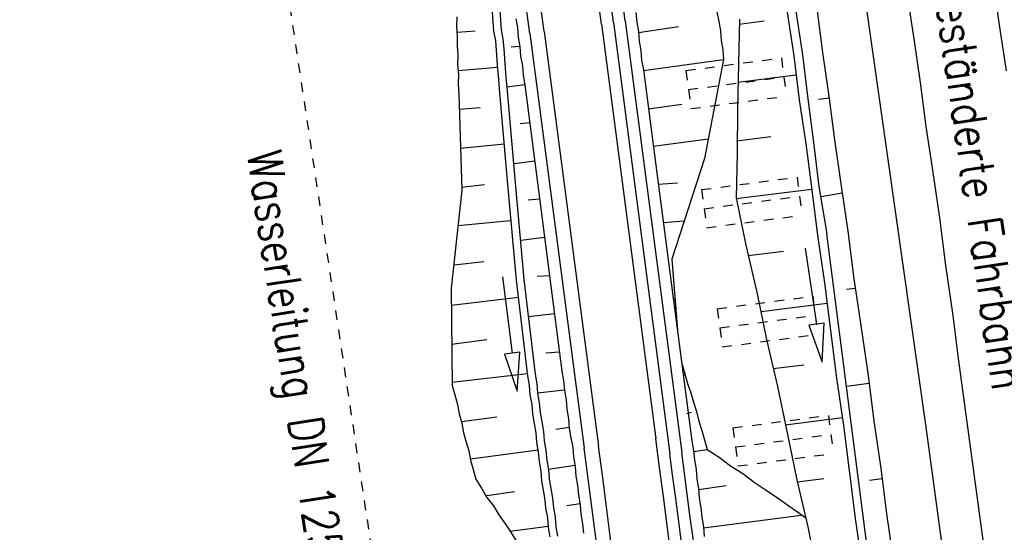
# Model space of a CAD drawing. Extents: x 447693 to 448165, y 439527 to 440695.
# Tile 60 of 88: x 447817 to 447868, y 440206 to 440232. Entities that reach past the tile are written whole.
import ezdxf

# ---------------------------------------------------------------- set-up
doc = ezdxf.new("R2010")
doc.units = 0
doc.header["$LTSCALE"] = 2
doc.header["$MEASUREMENT"] = 0
for name, pattern in [('ACAD_ISO05W100', [0.5, 0.25, -0.25]), ('AUSGEZOGEN', [0]), ('PUNKTX2', [0.5, 0.25, -0.25])]:
    doc.linetypes.add(name, pattern=pattern)
for name, color, linetype in [('DB-Gleisachse', 7, 'CONTINUOUS'), ('DB-GRABEN', 15, 'AUSGEZOGEN'), ('DB-HZV-Stützscheiben', 15, 'CONTINUOUS'), ('DB-Ingenieurbauwerke', 15, 'CONTINUOUS'), ('DB-Umverlegung_Wasserleitung', 15, 'CONTINUOUS'), ('DB-Wegboeschungen', 15, 'CONTINUOUS'), ('DB-Wege', 15, 'CONTINUOUS'), ('FBRTOP', 250, 'AUSGEZOGEN')]:
    doc.layers.add(name, color=color, linetype=linetype)
doc.styles.add('ROMANS', font='romans.shx', dxfattribs={"width": 0.8})

msp = doc.modelspace()

# ---------------------------------------------------------------- linework, layer by layer
at = {"layer": 'DB-Gleisachse', "linetype": 'Continuous'}
for p, q in [((447867.471, 440234.299), (447867.809, 440232.023)), ((447863.013, 440233.685), (447863.351, 440231.41)), ((447867.809, 440232.023), (447868.147, 440229.747)), ((447863.351, 440231.41), (447863.689, 440229.134)), ((447863.689, 440229.134), (447863.977, 440226.852)), ((447863.977, 440226.852), (447864.315, 440224.577)), ((447864.315, 440224.577), (447864.678, 440222.102)), ((447864.678, 440222.102), (447864.991, 440219.622)), ((447864.991, 440219.622), (447865.354, 440217.148)), ((447865.354, 440217.148), (447865.667, 440214.668)), ((447865.667, 440214.668), (447872.418, 440164.846))]:
    msp.add_line(p, q, dxfattribs=at)
at = {"layer": 'DB-GRABEN', "linetype": 'Continuous'}
for p, q in [((447858.313, 440232.991), (447858.601, 440230.709)), ((447854.301, 440232.434), (447854.242, 440230.108)), ((447856.775, 440232.797), (447857.113, 440230.521)), ((447857.222, 440232.853), (447857.56, 440230.577)), ((447854.283, 440232.179), (447855.573, 440232.342)), ((447857.113, 440230.521), (447857.401, 440228.239)), ((447857.56, 440230.577), (447857.848, 440228.295)), ((447858.601, 440230.709), (447858.939, 440228.433)), ((447854.242, 440230.108), (447854.183, 440227.782)), ((447857.238, 440229.529), (447854.213, 440229.147)), ((447858.952, 440228.334), (447858.406, 440228.265)), ((447858.939, 440228.433), (447859.227, 440226.151)), ((447857.401, 440228.239), (447857.739, 440225.963)), ((447857.848, 440228.295), (447858.136, 440226.014)), ((447854.183, 440227.782), (447854.174, 440225.463)), ((447854.142, 440226.114), (447855.928, 440226.339)), ((447857.739, 440225.963), (447858.027, 440223.682)), ((447858.136, 440226.014), (447858.424, 440223.732)), ((447859.227, 440226.151), (447859.565, 440223.876)), ((447854.174, 440225.463), (447854.115, 440223.137)), ((447858.424, 440223.732), (447858.837, 440221.264)), ((447859.565, 440223.876), (447859.928, 440221.402)), ((447858.04, 440223.582), (447854.121, 440223.087)), ((447858.027, 440223.682), (447858.341, 440221.201)), ((447859.628, 440223.38), (447858.543, 440223.192)), ((447854.115, 440223.137), (447854.626, 440220.682)), ((447858.341, 440221.201), (447858.704, 440218.727)), ((447861.393, 440201.428), (447858.837, 440221.264)), ((447859.928, 440221.402), (447860.241, 440218.921)), ((447854.626, 440220.682), (447855.188, 440218.233)), ((447854.745, 440220.142), (447856.58, 440220.374)), ((447857.711, 440220.527), (447858.291, 440216.569)), ((447858.704, 440218.727), (447859.017, 440216.247)), ((447860.241, 440218.921), (447860.598, 440216.497)), ((447855.188, 440218.233), (447855.7, 440215.778)), ((447860.304, 440218.425), (447859.858, 440218.369)), ((447858.841, 440217.636), (447855.419, 440217.204)), ((447858.291, 440216.569), (447857.896, 440216.511)), ((447858.687, 440216.627), (447858.291, 440216.569)), ((447858.582, 440214.591), (447858.687, 440216.627)), ((447857.896, 440216.511), (447858.582, 440214.591)), ((447859.017, 440216.247), (447859.33, 440213.767)), ((447860.598, 440216.497), (447860.961, 440214.023)), ((447855.7, 440215.778), (447856.261, 440213.329)), ((447856.043, 440214.259), (447857.63, 440214.459)), ((447860.961, 440214.023), (447861.274, 440211.543)), ((447859.33, 440213.767), (447859.693, 440211.293)), ((447856.261, 440213.329), (447856.766, 440210.923)), ((447861.03, 440213.477), (447859.859, 440213.329)), ((447859.643, 440211.689), (447856.667, 440211.314)), ((447861.274, 440211.543), (447861.637, 440209.069)), ((447859.693, 440211.293), (447860.006, 440208.812)), ((447856.766, 440210.923), (447857.278, 440208.468)), ((447861.637, 440209.069), (447861.95, 440206.588)), ((447857.278, 440208.468), (447857.839, 440206.019)), ((447857.29, 440208.369), (447858.679, 440208.544)), ((447860.006, 440208.812), (447860.32, 440206.332)), ((447861.706, 440208.523), (447861.041, 440208.439)), ((447860.32, 440206.332), (447860.682, 440203.858)), ((447861.95, 440206.588), (447862.313, 440204.114)), ((447857.839, 440206.019), (447858.351, 440203.564))]:
    msp.add_line(p, q, dxfattribs=at)
at = {"layer": 'DB-HZV-Stützscheiben', "linetype": 'PUNKTX2'}
for p, q in [((447851.51, 440229.765), (447856.467, 440230.416)), ((447856.467, 440230.416), (447856.728, 440228.433)), ((447851.51, 440229.765), (447851.771, 440227.782)), ((447851.771, 440227.782), (447856.728, 440228.433)), ((447852.324, 440223.568), (447857.282, 440224.219)), ((447857.282, 440224.219), (447857.542, 440222.236)), ((447852.324, 440223.568), (447852.585, 440221.585)), ((447852.585, 440221.585), (447857.542, 440222.236)), ((447853.139, 440217.371), (447858.096, 440218.023)), ((447858.096, 440218.023), (447858.357, 440216.04)), ((447853.139, 440217.371), (447853.399, 440215.388)), ((447853.399, 440215.388), (447858.357, 440216.04)), ((447853.953, 440211.174), (447858.911, 440211.826)), ((447858.911, 440211.826), (447859.171, 440209.843)), ((447853.953, 440211.174), (447854.214, 440209.191)), ((447854.214, 440209.191), (447859.171, 440209.843))]:
    msp.add_line(p, q, dxfattribs=at)
at = {"layer": 'DB-HZV-Stützscheiben', "linetype": 'ACAD_ISO05W100'}
for p, q in [((447851.64, 440228.773), (447856.598, 440229.425)), ((447852.455, 440222.576), (447857.412, 440223.228)), ((447853.269, 440216.38), (447858.226, 440217.031)), ((447854.084, 440210.183), (447859.041, 440210.834))]:
    msp.add_line(p, q, dxfattribs=at)
at = {"layer": 'DB-Ingenieurbauwerke', "linetype": 'Continuous'}
for p, q in [((447859.825, 440240.575), (447863.974, 440211.207)), ((447863.974, 440211.207), (447868.494, 440177.905))]:
    msp.add_line(p, q, dxfattribs=at)
at = {"layer": 'DB-Umverlegung_Wasserleitung', "linetype": 'PUNKTX2'}
msp.add_line((447823.634, 440281.558), (447842.481, 440156.233), dxfattribs=at)
at = {"layer": 'DB-Wegboeschungen', "linetype": 'Continuous'}
for p, q in [((447839.601, 440232.556), (447839.59, 440232.053)), ((447841.437, 440232.801), (447841.476, 440232.302)), ((447841.832, 440232.882), (447841.871, 440232.383)), ((447842.669, 440232.446), (447842.754, 440232.001)), ((447848.911, 440232.787), (447848.95, 440232.288)), ((447853.122, 440232.817), (447853.211, 440232.322)), ((447839.59, 440232.053), (447839.629, 440231.555)), ((447841.476, 440232.302), (447841.516, 440231.804)), ((447841.871, 440232.383), (447841.91, 440231.885)), ((447842.754, 440232.001), (447842.793, 440231.503)), ((447848.95, 440232.288), (447849.04, 440231.794)), ((447849.043, 440231.744), (447851.125, 440232.058)), ((447853.211, 440232.322), (447853.3, 440231.828)), ((447839.614, 440231.754), (447840.561, 440231.829)), ((447839.629, 440231.555), (447839.619, 440231.053)), ((447841.516, 440231.804), (447841.605, 440231.309)), ((447841.91, 440231.885), (447842, 440231.39)), ((447842.793, 440231.503), (447842.882, 440231.008)), ((447849.04, 440231.794), (447849.079, 440231.295)), ((447853.3, 440231.828), (447853.339, 440231.329)), ((447839.619, 440231.053), (447839.658, 440230.554)), ((447841.605, 440231.309), (447841.644, 440230.811)), ((447842, 440231.39), (447842.039, 440230.892)), ((447842.039, 440230.892), (447842.078, 440230.393)), ((447842.882, 440231.008), (447842.434, 440230.973)), ((447842.882, 440231.008), (447842.921, 440230.51)), ((447849.079, 440231.295), (447849.168, 440230.801)), ((447853.339, 440231.329), (447853.428, 440230.835)), ((447839.658, 440230.554), (447839.647, 440230.052)), ((447841.644, 440230.811), (447841.683, 440230.312)), ((447842.078, 440230.393), (447842.117, 440229.895)), ((447842.921, 440230.51), (447843.01, 440230.015)), ((447849.168, 440230.801), (447849.207, 440230.302)), ((447853.428, 440230.835), (447853.467, 440230.336)), ((447839.647, 440230.052), (447839.686, 440229.553)), ((447841.714, 440229.913), (447839.671, 440229.753)), ((447841.683, 440230.312), (447841.722, 440229.814)), ((447842.117, 440229.895), (447842.156, 440229.396)), ((447843.01, 440230.015), (447843.05, 440229.517)), ((447849.207, 440230.302), (447849.296, 440229.808)), ((447849.3, 440229.758), (447853.467, 440230.336)), ((447853.467, 440230.336), (447852.468, 440225.192)), ((447839.686, 440229.553), (447839.676, 440229.051)), ((447841.722, 440229.814), (447841.761, 440229.315)), ((447842.156, 440229.396), (447842.196, 440228.898)), ((447843.05, 440229.517), (447843.139, 440229.022)), ((447849.296, 440229.808), (447849.937, 440224.843)), ((447839.676, 440229.051), (447839.715, 440228.552)), ((447841.761, 440229.315), (447841.801, 440228.817)), ((447843.139, 440229.022), (447842.196, 440228.898)), ((447842.196, 440228.898), (447842.637, 440223.917)), ((447843.139, 440229.022), (447843.78, 440224.057)), ((447839.715, 440228.552), (447839.858, 440223.548)), ((447841.801, 440228.817), (447842.243, 440223.836)), ((447839.728, 440227.751), (447840.825, 440227.837)), ((447849.557, 440227.772), (447851.293, 440228.009)), ((447843.395, 440227.036), (447842.897, 440226.997)), ((447842.078, 440225.93), (447839.789, 440225.699)), ((447849.809, 440225.836), (447852.688, 440226.213)), ((447843.652, 440225.05), (447842.559, 440224.914)), ((447849.937, 440224.843), (447851.818, 440210.496)), ((447852.468, 440225.192), (447850.774, 440219.943)), ((447839.846, 440223.698), (447841.038, 440223.842)), ((447842.243, 440223.836), (447842.685, 440218.855)), ((447842.637, 440223.917), (447843.083, 440218.887)), ((447843.78, 440224.057), (447844.421, 440219.092)), ((447850.068, 440223.85), (447851.063, 440223.928)), ((447839.858, 440223.548), (447839.307, 440218.439)), ((447843.908, 440223.064), (447843.31, 440223.017)), ((447842.392, 440221.942), (447839.654, 440221.676)), ((447850.328, 440221.864), (447851.419, 440221.95)), ((447844.165, 440221.078), (447842.923, 440220.93)), ((447839.462, 440219.655), (447841.003, 440219.827)), ((447850.774, 440219.943), (447851.066, 440216.235)), ((447841.972, 440219.027), (447842.483, 440215.06)), ((447842.685, 440218.855), (447843.276, 440213.886)), ((447843.083, 440218.887), (447843.671, 440213.968)), ((447844.421, 440219.092), (447843.773, 440219.041)), ((447844.421, 440219.092), (447845.063, 440214.127)), ((447839.307, 440218.439), (447839.354, 440213.377)), ((447842.805, 440217.962), (447839.328, 440217.538)), ((447850.849, 440217.893), (447850.935, 440217.899)), ((447844.678, 440217.106), (447843.336, 440216.951)), ((447839.335, 440215.532), (447841.171, 440215.777)), ((447842.483, 440215.06), (447842.086, 440215.009)), ((447842.88, 440215.111), (447842.483, 440215.06)), ((447842.739, 440213.076), (447842.88, 440215.111)), ((447844.934, 440215.12), (447844.237, 440215.065)), ((447842.086, 440215.009), (447842.739, 440213.076)), ((447851.292, 440214.512), (447851.305, 440214.468)), ((447845.063, 440214.127), (447845.152, 440213.633)), ((447851.305, 440214.468), (447851.444, 440213.977)), ((447843.268, 440213.986), (447839.342, 440213.527)), ((447843.276, 440213.886), (447843.365, 440213.392)), ((447843.671, 440213.968), (447843.76, 440213.473)), ((447845.152, 440213.633), (447845.191, 440213.134)), ((447851.369, 440213.921), (447851.448, 440213.927)), ((447851.444, 440213.977), (447851.583, 440213.487)), ((447839.354, 440213.377), (447839.493, 440212.887)), ((447843.365, 440213.392), (447843.404, 440212.893)), ((447843.76, 440213.473), (447843.799, 440212.975)), ((447845.191, 440213.134), (447843.799, 440212.975)), ((447845.191, 440213.134), (447845.28, 440212.64)), ((447851.583, 440213.487), (447851.772, 440213)), ((447851.772, 440213), (447851.911, 440212.509)), ((447839.493, 440212.887), (447839.632, 440212.396)), ((447843.404, 440212.893), (447843.493, 440212.399)), ((447843.799, 440212.975), (447843.888, 440212.48)), ((447843.888, 440212.48), (447843.927, 440211.982)), ((447845.28, 440212.64), (447845.319, 440212.141)), ((447851.911, 440212.509), (447852.05, 440212.019)), ((447839.632, 440212.396), (447839.721, 440211.902)), ((447843.493, 440212.399), (447843.533, 440211.9)), ((447843.927, 440211.982), (447844.016, 440211.487)), ((447845.319, 440212.141), (447845.408, 440211.647)), ((447851.555, 440211.93), (447851.8, 440211.999)), ((447852.05, 440212.019), (447852.188, 440211.528)), ((447839.721, 440211.902), (447839.86, 440211.411)), ((447839.852, 440211.511), (447841.688, 440211.755)), ((447843.533, 440211.9), (447843.622, 440211.406)), ((447844.016, 440211.487), (447844.106, 440210.993)), ((447845.408, 440211.647), (447845.447, 440211.148)), ((447852.188, 440211.528), (447852.327, 440211.037)), ((447839.86, 440211.411), (447839.949, 440210.916)), ((447843.622, 440211.406), (447843.711, 440210.911)), ((447844.106, 440210.993), (447844.145, 440210.494)), ((447845.444, 440211.198), (447844.75, 440211.093)), ((447845.447, 440211.148), (447845.536, 440210.654)), ((447852.327, 440211.037), (447852.466, 440210.547)), ((447839.949, 440210.916), (447840.088, 440210.426)), ((447840.088, 440210.426), (447840.223, 440209.985)), ((447843.711, 440210.911), (447843.75, 440210.413)), ((447844.145, 440210.494), (447844.234, 440210)), ((447845.536, 440210.654), (447845.626, 440210.159)), ((447851.818, 440210.496), (447851.907, 440210.001)), ((447852.466, 440210.547), (447852.605, 440210.056)), ((447840.223, 440209.985), (447840.312, 440209.49)), ((447843.831, 440210.018), (447840.308, 440209.54)), ((447843.75, 440210.413), (447843.839, 440209.918)), ((447843.839, 440209.918), (447843.878, 440209.42)), ((447844.234, 440210), (447844.273, 440209.501)), ((447845.626, 440210.159), (447845.665, 440209.661)), ((447851.907, 440210.001), (447851.946, 440209.503)), ((447851.911, 440209.951), (447852.605, 440210.056)), ((447852.605, 440210.056), (447853.239, 440209.655)), ((447840.312, 440209.49), (447840.451, 440209)), ((447843.878, 440209.42), (447843.967, 440208.925)), ((447844.273, 440209.501), (447844.362, 440209.007)), ((447845.665, 440209.661), (447845.754, 440209.166)), ((447851.946, 440209.503), (447852.036, 440209.008)), ((447853.239, 440209.655), (447853.826, 440209.199)), ((447840.451, 440209), (447840.589, 440208.509)), ((447843.967, 440208.925), (447844.006, 440208.427)), ((447845.75, 440209.216), (447844.362, 440209.007)), ((447844.362, 440209.007), (447844.401, 440208.508)), ((447845.754, 440209.166), (447845.793, 440208.668)), ((447852.036, 440209.008), (447852.075, 440208.51)), ((447853.826, 440209.199), (447854.459, 440208.798)), ((447840.589, 440208.509), (447840.878, 440208.03)), ((447844.006, 440208.427), (447844.095, 440207.932)), ((447844.401, 440208.508), (447844.49, 440208.014)), ((447845.793, 440208.668), (447845.882, 440208.173)), ((447852.075, 440208.51), (447852.164, 440208.015)), ((447854.459, 440208.798), (447855.047, 440208.342)), ((447840.878, 440208.03), (447841.166, 440207.552)), ((447841.158, 440207.651), (447842.596, 440207.865)), ((447844.095, 440207.932), (447844.184, 440207.438)), ((447844.49, 440208.014), (447844.579, 440207.519)), ((447845.882, 440208.173), (447845.921, 440207.675)), ((447852.164, 440208.015), (447852.203, 440207.517)), ((447852.168, 440207.965), (447853.605, 440208.179)), ((447855.047, 440208.342), (447855.68, 440207.941)), ((447855.68, 440207.941), (447856.264, 440207.535)), ((447841.166, 440207.552), (447841.501, 440207.126)), ((447844.184, 440207.438), (447844.22, 440206.989)), ((447844.579, 440207.519), (447844.619, 440207.021)), ((447845.921, 440207.675), (447846.01, 440207.18)), ((447852.203, 440207.517), (447852.292, 440207.022)), ((447856.264, 440207.535), (447856.901, 440207.084)), ((447841.501, 440207.126), (447841.789, 440206.648)), ((447844.22, 440206.989), (447844.309, 440206.495)), ((447844.619, 440207.021), (447844.708, 440206.526)), ((447846.006, 440207.23), (447845.312, 440207.125)), ((447846.01, 440207.18), (447846.05, 440206.682)), ((447852.292, 440207.022), (447852.331, 440206.524)), ((447856.901, 440207.084), (447857.485, 440206.678)), ((447841.789, 440206.648), (447842.127, 440206.173)), ((447844.309, 440206.495), (447844.348, 440205.996)), ((447844.708, 440206.526), (447844.747, 440206.028)), ((447846.05, 440206.682), (447846.139, 440206.187)), ((447852.331, 440206.524), (447852.42, 440206.029)), ((447852.424, 440205.98), (447857.489, 440206.629)), ((447857.485, 440206.678), (447857.732, 440206.487)), ((447842.127, 440206.173), (447842.412, 440205.744)), ((447844.344, 440206.046), (447842.358, 440205.79)), ((447844.348, 440205.996), (447844.437, 440205.502)), ((447844.747, 440206.028), (447844.836, 440205.533)), ((447846.139, 440206.187), (447846.178, 440205.689)), ((447852.42, 440206.029), (447852.46, 440205.531)), ((447842.412, 440205.744), (447842.7, 440205.265))]:
    msp.add_line(p, q, dxfattribs=at)
at = {"layer": 'DB-Wege', "linetype": 'Continuous'}
for p, q in [((447847.119, 440232.181), (447849.943, 440210.612)), ((447847.739, 440232.263), (447850.678, 440209.818)), ((447848.358, 440232.344), (447851.298, 440209.898)), ((447843.401, 440231.694), (447846.225, 440210.126)), ((447844.144, 440231.792), (447846.969, 440210.223))]:
    msp.add_line(p, q, dxfattribs=at)
for centre, major_axis, start_param, end_param in [((446606.214, 440069.676), (1240.128, 168.327), -0.004692, 0.121221), ((446606.214, 440069.676), (1236.412, 167.826), -0.004695, 0.061318), ((446606.214, 440069.676), (1237.154, 167.933), -0.0047, 0.061313), ((446606.214, 440069.676), (1240.749, 168.402), -0.004685, 0.009202), ((446606.214, 440069.676), (1241.363, 168.522), -0.004714, 0.009173), ((445865.389, 439950.72), (1983.312, 269.21), -0.05329, -0.004697), ((445865.389, 439950.72), (1979.599, 268.685), -0.047628, -0.004686), ((445865.389, 439950.72), (1980.344, 268.777), -0.053534, -0.004681), ((445865.389, 439950.72), (1983.928, 269.322), -0.022652, -0.005152), ((445865.389, 439950.72), (1984.563, 269.287), -0.022591, -0.005092)]:
    msp.add_ellipse(centre, major_axis=major_axis, ratio=1, start_param=start_param, end_param=end_param, dxfattribs=at)
at = {"layer": 'FBRTOP'}
msp.add_lwpolyline([(447863.757, 440675.122, 0.000001), (447863.91, 440674.157, -0.000001), (447871.768, 440624.779), (447883.554, 440550.71, -0.000005), (447893.375, 440488.987, 0.000006), (447903.196, 440427.263, 0.000001), (447911.053, 440377.884, -0.000001), (447918.911, 440328.506), (447930.697, 440254.437, -0.000002), (447938.554, 440205.059, 0.000002), (447946.411, 440155.68), (447958.197, 440081.611), (447966.054, 440032.233, 0.000001), (447971.947, 439995.199, -0.000001), (447977.84, 439958.164, -0.000005), (447983.732, 439921.13, 0.000005), (447989.625, 439884.096, 0.000004), (447997.482, 439834.718, -0.000003), (448005.34, 439785.34, 0), (448016.799, 439713.325, -0.000001), (448024.983, 439661.892, -0.000001), (448032.84, 439612.513, 0.000002), (448040.697, 439563.134), (448042.115, 439554.224, -0.000002)], format="xyb", dxfattribs=at)

# ---------------------------------------------------------------- texts
at = {"layer": 'DB-Ingenieurbauwerke', "linetype": 'Continuous', "style": 'ROMANS', "oblique": 360, "width": 0.8334}
msp.add_text('Aufgeständerte Fahrbahn', height=1.75, rotation=278.2397, dxfattribs=at).set_placement((447863.908, 440237.424))
at = {"layer": 'DB-Umverlegung_Wasserleitung', "linetype": 'Continuous', "style": 'ROMANS', "oblique": 360, "width": 0.8}
msp.add_text('Wasserleitung DN 125', height=1.8, rotation=278.7297, dxfattribs=at).set_placement((447828.689, 440225.457))

doc.saveas('drawing.dxf')
